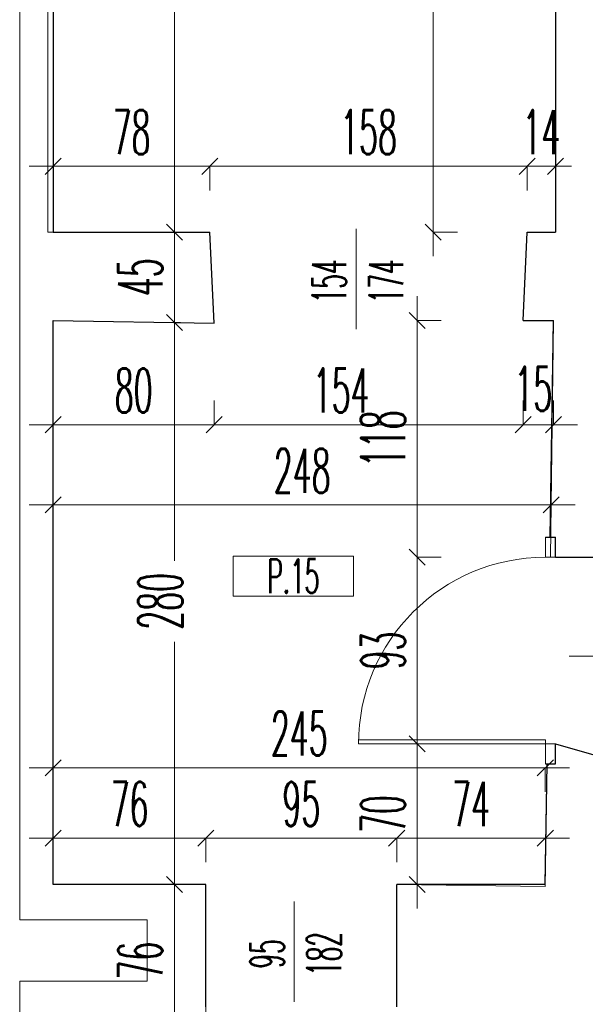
# Model space of a CAD drawing. Header units: millimetres. Extents: x -5207 to 173417, y -28809 to -6400.
# Tile 53 of 256: x 764 to 1045, y -11759 to -11268. Entities that reach past the tile are written whole.
import ezdxf

# ---------------------------------------------------------------- set-up
doc = ezdxf.new("R2010")
doc.units = ezdxf.units.MM
for name, color, linetype, lineweight in [('mr_cienka', 4, 'Continuous', 13), ('mr_obliczanie_powierzchni', 4, 'Continuous', 15), ('mr_otwory', 6, 'Continuous', 9), ('mr_stolarka', 2, 'Continuous', 13), ('mr_wymiar', 3, 'Continuous', 9), ('mr_ściany', 7, 'Continuous', 30)]:
    doc.layers.add(name, color=color, linetype=linetype, lineweight=lineweight)
doc.styles.add('WYM', font='simplex.shx', dxfattribs={"width": 0.5})
doc.dimstyles.new('1do100', dxfattribs={"dimscale": 2, "dimtxt": 12, "dimasz": 5, "dimexe": 0, "dimexo": 0, "dimgap": 3, "dimtad": 1, "dimdec": 0, "dimrnd": 0.5, "dimdsep": 46, "dimtxsty": 'WYM', "dimblk": 'OBLIQUE', "dimcen": 1.2, "dimdle": 6, "dimclrd": 256, "dimclre": 250, "dimclrt": 4, "dimadec": 1, "dimazin": 0, "dimtfac": 1, "dimtdec": 0, "dimtix": 1, "dimtmove": 2, "dimatfit": 3, "dimldrblk": 'NONE', "dimfxl": 1, "dimfxlon": 1, "dimtolj": 1, "dimtzin": 0, "dimlwd": -1, "dimlwe": 0, "dimarcsym": 0})

# ---------------------------------------------------------------- blocks, each defined once
blk = doc.blocks.new('_Oblique')
at = {"color": 0, "linetype": 'ByBlock', "lineweight": -2}
blk.add_line((-0.5, -0.5), (0.5, 0.5), dxfattribs=at)
blk = doc.blocks.new('*D5490')
at = {"layer": 'Defpoints', "color": 0, "ltscale": 2, "transparency": 16777216}
for p in [(843.54, -11419.38), (840.56, -11699.27), (840.56, -11699.27)]:
    blk.add_point(p, dxfattribs=at)
at = {"layer": 'mr_wymiar', "ltscale": 2, "transparency": 16777216}
for p, q in [((840.56, -11407.38), (840.56, -11538.13)), ((840.56, -11711.27), (840.56, -11578.41))]:
    blk.add_line(p, q, dxfattribs=at)
at = {"layer": 'mr_wymiar', "color": 250, "lineweight": 0, "ltscale": 2, "transparency": 16777216}
for p, q in [((843.54, -11419.38), (840.56, -11419.38)), ((840.56, -11699.27), (840.56, -11699.27))]:
    blk.add_line(p, q, dxfattribs=at)
at = {"layer": 'mr_wymiar', "ltscale": 2, "transparency": 16777216, "xscale": 8, "yscale": 8, "zscale": 8}
for p, rotation in [((840.56, -11419.38), 90), ((840.56, -11699.27), 270)]:
    blk.add_blockref('_Oblique', p, dxfattribs=dict(at, rotation=rotation))
at = {"layer": 'mr_wymiar', "color": 4, "ltscale": 2, "transparency": 16777216, "insert": (833.56, -11558.27), "char_height": 22, "attachment_point": 5, "rotation": 90, "style": 'WYM'}
blk.add_mtext('\\A1;280', dxfattribs=at)
blk = doc.blocks.new('_None')
blk = doc.blocks.new('*D5491')
at = {"layer": 'Defpoints', "color": 0, "ltscale": 2, "transparency": 16777216}
for p in [(1025.19, -11676.2), (951.19, -11699.27), (1025.19, -11699.27)]:
    blk.add_point(p, dxfattribs=at)
at = {"layer": 'mr_wymiar', "ltscale": 2, "transparency": 16777216}
blk.add_line((939.19, -11676.2), (1037.19, -11676.2), dxfattribs=at)
at = {"layer": 'mr_wymiar', "color": 250, "lineweight": 0, "ltscale": 2, "transparency": 16777216}
for p, q in [((951.19, -11688.2), (951.19, -11676.2)), ((1025.19, -11688.2), (1025.19, -11676.2))]:
    blk.add_line(p, q, dxfattribs=at)
at = {"layer": 'mr_wymiar', "ltscale": 2, "transparency": 16777216, "xscale": 8, "yscale": 8, "zscale": 8, "rotation": 180}
blk.add_blockref('_Oblique', (951.19, -11676.2), dxfattribs=at)
at = {"layer": 'mr_wymiar', "ltscale": 2, "transparency": 16777216, "xscale": 8, "yscale": 8, "zscale": 8}
blk.add_blockref('_Oblique', (1025.19, -11676.2), dxfattribs=at)
at = {"layer": 'mr_wymiar', "color": 4, "ltscale": 2, "transparency": 16777216, "insert": (988.19, -11659.2), "char_height": 22, "attachment_point": 5, "style": 'WYM'}
blk.add_mtext('\\A1;74', dxfattribs=at)
blk = doc.blocks.new('*D5492')
at = {"layer": 'Defpoints', "color": 0, "ltscale": 2, "transparency": 16777216}
for p in [(1029.19, -11418.27), (961.39, -11536.27), (1025.19, -11536.27)]:
    blk.add_point(p, dxfattribs=at)
at = {"layer": 'mr_wymiar', "ltscale": 2, "transparency": 16777216}
blk.add_line((961.39, -11406.27), (961.39, -11548.27), dxfattribs=at)
at = {"layer": 'mr_wymiar', "color": 250, "lineweight": 0, "ltscale": 2, "transparency": 16777216}
for p, q in [((973.39, -11418.27), (961.39, -11418.27)), ((973.39, -11536.27), (961.39, -11536.27))]:
    blk.add_line(p, q, dxfattribs=at)
at = {"layer": 'mr_wymiar', "ltscale": 2, "transparency": 16777216, "xscale": 8, "yscale": 8, "zscale": 8}
for p, rotation in [((961.39, -11418.27), 90), ((961.39, -11536.27), 270)]:
    blk.add_blockref('_Oblique', p, dxfattribs=dict(at, rotation=rotation))
at = {"layer": 'mr_wymiar', "color": 4, "ltscale": 2, "transparency": 16777216, "insert": (944.39, -11477.27), "char_height": 22, "attachment_point": 5, "rotation": 90, "style": 'WYM'}
blk.add_mtext('\\A1;118', dxfattribs=at)
blk = doc.blocks.new('*D5493')
at = {"layer": 'Defpoints', "color": 0, "ltscale": 2, "transparency": 16777216}
for p in [(1025.19, -11536.27), (961.39, -11629.27), (1025.19, -11629.27)]:
    blk.add_point(p, dxfattribs=at)
at = {"layer": 'mr_wymiar', "ltscale": 2, "transparency": 16777216}
blk.add_line((961.39, -11524.27), (961.39, -11641.27), dxfattribs=at)
at = {"layer": 'mr_wymiar', "color": 250, "lineweight": 0, "ltscale": 2, "transparency": 16777216}
for p, q in [((973.39, -11536.27), (961.39, -11536.27)), ((973.39, -11629.27), (961.39, -11629.27))]:
    blk.add_line(p, q, dxfattribs=at)
at = {"layer": 'mr_wymiar', "ltscale": 2, "transparency": 16777216, "xscale": 8, "yscale": 8, "zscale": 8}
for p, rotation in [((961.39, -11536.27), 90), ((961.39, -11629.27), 270)]:
    blk.add_blockref('_Oblique', p, dxfattribs=dict(at, rotation=rotation))
at = {"layer": 'mr_wymiar', "color": 4, "ltscale": 2, "transparency": 16777216, "insert": (944.39, -11582.77), "char_height": 22, "attachment_point": 5, "rotation": 90, "style": 'WYM'}
blk.add_mtext('\\A1;93', dxfattribs=at)
blk = doc.blocks.new('*D5494')
at = {"layer": 'Defpoints', "color": 0, "ltscale": 2, "transparency": 16777216}
for p in [(1025.19, -11629.27), (961.39, -11699.27), (1025.17, -11699.27)]:
    blk.add_point(p, dxfattribs=at)
at = {"layer": 'mr_wymiar', "ltscale": 2, "transparency": 16777216}
blk.add_line((961.39, -11617.27), (961.39, -11711.27), dxfattribs=at)
at = {"layer": 'mr_wymiar', "color": 250, "lineweight": 0, "ltscale": 2, "transparency": 16777216}
for p, q in [((973.39, -11629.27), (961.39, -11629.27)), ((973.39, -11699.27), (961.39, -11699.27))]:
    blk.add_line(p, q, dxfattribs=at)
at = {"layer": 'mr_wymiar', "ltscale": 2, "transparency": 16777216, "xscale": 8, "yscale": 8, "zscale": 8}
for p, rotation in [((961.39, -11629.27), 90), ((961.39, -11699.27), 270)]:
    blk.add_blockref('_Oblique', p, dxfattribs=dict(at, rotation=rotation))
at = {"layer": 'mr_wymiar', "color": 4, "ltscale": 2, "transparency": 16777216, "insert": (944.39, -11664.27), "char_height": 22, "attachment_point": 5, "rotation": 90, "style": 'WYM'}
blk.add_mtext('\\A1;70', dxfattribs=at)
blk = doc.blocks.new('*D5496')
at = {"layer": 'Defpoints', "color": 0, "ltscale": 2, "transparency": 16777216}
for p in [(858.19, -11341.51), (780.19, -11373.27), (858.19, -11374.27)]:
    blk.add_point(p, dxfattribs=at)
at = {"layer": 'mr_wymiar', "ltscale": 2, "transparency": 16777216}
blk.add_line((768.19, -11341.51), (870.19, -11341.51), dxfattribs=at)
at = {"layer": 'mr_wymiar', "color": 250, "lineweight": 0, "ltscale": 2, "transparency": 16777216}
for p, q in [((780.19, -11353.51), (780.19, -11341.51)), ((858.19, -11353.51), (858.19, -11341.51))]:
    blk.add_line(p, q, dxfattribs=at)
at = {"layer": 'mr_wymiar', "ltscale": 2, "transparency": 16777216, "xscale": 8, "yscale": 8, "zscale": 8, "rotation": 180}
blk.add_blockref('_Oblique', (780.19, -11341.51), dxfattribs=at)
at = {"layer": 'mr_wymiar', "ltscale": 2, "transparency": 16777216, "xscale": 8, "yscale": 8, "zscale": 8}
blk.add_blockref('_Oblique', (858.19, -11341.51), dxfattribs=at)
at = {"layer": 'mr_wymiar', "color": 4, "ltscale": 2, "transparency": 16777216, "insert": (819.19, -11324.51), "char_height": 22, "attachment_point": 5, "style": 'WYM'}
blk.add_mtext('\\A1;78', dxfattribs=at)
blk = doc.blocks.new('*D5497')
at = {"layer": 'Defpoints', "color": 0, "ltscale": 2, "transparency": 16777216}
for p in [(780.19, -11418.27), (1028.05, -11418.27), (1028.05, -11510.19)]:
    blk.add_point(p, dxfattribs=at)
at = {"layer": 'mr_wymiar', "color": 250, "lineweight": 0, "ltscale": 2, "transparency": 16777216}
for p, q in [((780.19, -11498.19), (780.19, -11510.19)), ((1028.05, -11498.19), (1028.05, -11510.19))]:
    blk.add_line(p, q, dxfattribs=at)
at = {"layer": 'mr_wymiar', "ltscale": 2, "transparency": 16777216}
blk.add_line((768.19, -11510.19), (1040.05, -11510.19), dxfattribs=at)
at = {"layer": 'mr_wymiar', "ltscale": 2, "transparency": 16777216, "xscale": 8, "yscale": 8, "zscale": 8, "rotation": 180}
blk.add_blockref('_Oblique', (780.19, -11510.19), dxfattribs=at)
at = {"layer": 'mr_wymiar', "ltscale": 2, "transparency": 16777216, "xscale": 8, "yscale": 8, "zscale": 8}
blk.add_blockref('_Oblique', (1028.05, -11510.19), dxfattribs=at)
at = {"layer": 'mr_wymiar', "color": 4, "ltscale": 2, "transparency": 16777216, "insert": (904.12, -11493.19), "char_height": 22, "attachment_point": 5, "style": 'WYM'}
blk.add_mtext('\\A1;248', dxfattribs=at)
blk = doc.blocks.new('*D5498')
at = {"layer": 'Defpoints', "color": 0, "ltscale": 2, "transparency": 16777216}
for p in [(1014.19, -11418.27), (1029.19, -11418.27), (1014.19, -11470.23)]:
    blk.add_point(p, dxfattribs=at)
at = {"layer": 'mr_wymiar', "color": 250, "lineweight": 0, "ltscale": 2, "transparency": 16777216}
for p, q in [((1014.19, -11458.23), (1014.19, -11470.23)), ((1029.19, -11458.23), (1029.19, -11470.23))]:
    blk.add_line(p, q, dxfattribs=at)
at = {"layer": 'mr_wymiar', "ltscale": 2, "transparency": 16777216}
blk.add_line((1041.19, -11470.23), (1002.19, -11470.23), dxfattribs=at)
at = {"layer": 'mr_wymiar', "ltscale": 2, "transparency": 16777216, "xscale": 8, "yscale": 8, "zscale": 8, "rotation": 180}
blk.add_blockref('_Oblique', (1014.19, -11470.23), dxfattribs=at)
at = {"layer": 'mr_wymiar', "ltscale": 2, "transparency": 16777216, "xscale": 8, "yscale": 8, "zscale": 8}
blk.add_blockref('_Oblique', (1029.19, -11470.23), dxfattribs=at)
at = {"layer": 'mr_wymiar', "color": 4, "ltscale": 2, "transparency": 16777216, "insert": (1019.16, -11452.39), "char_height": 22, "attachment_point": 5, "style": 'WYM'}
blk.add_mtext('\\A1;15', dxfattribs=at)
blk = doc.blocks.new('*D5499')
at = {"layer": 'Defpoints', "color": 0, "ltscale": 2, "transparency": 16777216}
for p in [(780.19, -11418.27), (860.33, -11419.67), (860.33, -11470.23)]:
    blk.add_point(p, dxfattribs=at)
at = {"layer": 'mr_wymiar', "color": 250, "lineweight": 0, "ltscale": 2, "transparency": 16777216}
for p, q in [((780.19, -11458.23), (780.19, -11470.23)), ((860.33, -11458.23), (860.33, -11470.23))]:
    blk.add_line(p, q, dxfattribs=at)
at = {"layer": 'mr_wymiar', "ltscale": 2, "transparency": 16777216}
blk.add_line((768.19, -11470.23), (872.33, -11470.23), dxfattribs=at)
at = {"layer": 'mr_wymiar', "ltscale": 2, "transparency": 16777216, "xscale": 8, "yscale": 8, "zscale": 8, "rotation": 180}
blk.add_blockref('_Oblique', (780.19, -11470.23), dxfattribs=at)
at = {"layer": 'mr_wymiar', "ltscale": 2, "transparency": 16777216, "xscale": 8, "yscale": 8, "zscale": 8}
blk.add_blockref('_Oblique', (860.33, -11470.23), dxfattribs=at)
at = {"layer": 'mr_wymiar', "color": 4, "ltscale": 2, "transparency": 16777216, "insert": (820.26, -11453.23), "char_height": 22, "attachment_point": 5, "style": 'WYM'}
blk.add_mtext('\\A1;80', dxfattribs=at)
blk = doc.blocks.new('*D5500')
at = {"layer": 'Defpoints', "color": 0, "ltscale": 2, "transparency": 16777216}
for p in [(1030.19, -11341.51), (1016.19, -11373.27), (1030.19, -11373.27)]:
    blk.add_point(p, dxfattribs=at)
at = {"layer": 'mr_wymiar', "ltscale": 2, "transparency": 16777216}
for p, q in [((1016.19, -11341.51), (1008.19, -11341.51)), ((1016.19, -11341.51), (1030.19, -11341.51)), ((1030.19, -11341.51), (1038.19, -11341.51))]:
    blk.add_line(p, q, dxfattribs=at)
at = {"layer": 'mr_wymiar', "color": 250, "lineweight": 0, "ltscale": 2, "transparency": 16777216}
for p, q in [((1016.19, -11353.51), (1016.19, -11341.51)), ((1030.19, -11353.51), (1030.19, -11341.51))]:
    blk.add_line(p, q, dxfattribs=at)
at = {"layer": 'mr_wymiar', "ltscale": 2, "transparency": 16777216, "xscale": 8, "yscale": 8, "zscale": 8}
blk.add_blockref('_Oblique', (1016.19, -11341.51), dxfattribs=at)
at = {"layer": 'mr_wymiar', "ltscale": 2, "transparency": 16777216, "xscale": 8, "yscale": 8, "zscale": 8, "rotation": 180}
blk.add_blockref('_Oblique', (1030.19, -11341.51), dxfattribs=at)
at = {"layer": 'mr_wymiar', "color": 4, "ltscale": 2, "transparency": 16777216, "insert": (1023.19, -11324.51), "char_height": 22, "attachment_point": 5, "style": 'WYM'}
blk.add_mtext('\\A1;14', dxfattribs=at)
blk = doc.blocks.new('*D5503')
at = {"layer": 'Defpoints', "color": 0, "ltscale": 2, "transparency": 16777216}
for p in [(815.19, -11699.27), (814.19, -11775.27), (840.56, -11775.27)]:
    blk.add_point(p, dxfattribs=at)
at = {"layer": 'mr_wymiar', "ltscale": 2, "transparency": 16777216}
blk.add_line((840.56, -11687.27), (840.56, -11787.27), dxfattribs=at)
at = {"layer": 'mr_wymiar', "color": 250, "lineweight": 0, "ltscale": 2, "transparency": 16777216}
for p, q in [((828.56, -11699.27), (840.56, -11699.27)), ((828.56, -11775.27), (840.56, -11775.27))]:
    blk.add_line(p, q, dxfattribs=at)
at = {"layer": 'mr_wymiar', "ltscale": 2, "transparency": 16777216, "xscale": 8, "yscale": 8, "zscale": 8}
for p, rotation in [((840.56, -11699.27), 90), ((840.56, -11775.27), 270)]:
    blk.add_blockref('_Oblique', p, dxfattribs=dict(at, rotation=rotation))
at = {"layer": 'mr_wymiar', "color": 4, "ltscale": 2, "transparency": 16777216, "insert": (823.56, -11737.27), "char_height": 22, "attachment_point": 5, "rotation": 90, "style": 'WYM'}
blk.add_mtext('\\A1;76', dxfattribs=at)
blk = doc.blocks.new('*D5516')
at = {"layer": 'Defpoints', "color": 0, "ltscale": 2, "transparency": 16777216}
for p in [(840.56, -11374.27), (843.56, -11374.27), (840.56, -11419.38)]:
    blk.add_point(p, dxfattribs=at)
at = {"layer": 'mr_wymiar', "ltscale": 2, "transparency": 16777216}
blk.add_line((840.56, -11431.38), (840.56, -11362.27), dxfattribs=at)
at = {"layer": 'mr_wymiar', "color": 250, "lineweight": 0, "ltscale": 2, "transparency": 16777216}
for p, q in [((843.56, -11374.27), (840.56, -11374.27)), ((840.56, -11419.38), (840.56, -11419.38))]:
    blk.add_line(p, q, dxfattribs=at)
at = {"layer": 'mr_wymiar', "ltscale": 2, "transparency": 16777216, "xscale": 8, "yscale": 8, "zscale": 8}
for p, rotation in [((840.56, -11374.27), 90), ((840.56, -11419.38), 270)]:
    blk.add_blockref('_Oblique', p, dxfattribs=dict(at, rotation=rotation))
at = {"layer": 'mr_wymiar', "color": 4, "ltscale": 2, "transparency": 16777216, "insert": (823.56, -11396.83), "char_height": 22, "attachment_point": 5, "rotation": 90, "style": 'WYM'}
blk.add_mtext('\\A1;45', dxfattribs=at)
blk = doc.blocks.new('*D5517')
at = {"layer": 'Defpoints', "color": 0, "ltscale": 2, "transparency": 16777216}
for p in [(828.17, -10579.27), (840.56, -10579.27), (840.56, -11374.27)]:
    blk.add_point(p, dxfattribs=at)
at = {"layer": 'mr_wymiar', "ltscale": 2, "transparency": 16777216}
blk.add_line((840.56, -11386.27), (840.56, -10567.27), dxfattribs=at)
at = {"layer": 'mr_wymiar', "color": 250, "lineweight": 0, "ltscale": 2, "transparency": 16777216}
for p, q in [((828.56, -10579.27), (840.56, -10579.27)), ((840.56, -11374.27), (840.56, -11374.27))]:
    blk.add_line(p, q, dxfattribs=at)
at = {"layer": 'mr_wymiar', "ltscale": 2, "transparency": 16777216, "xscale": 8, "yscale": 8, "zscale": 8}
for p, rotation in [((840.56, -10579.27), 90), ((840.56, -11374.27), 270)]:
    blk.add_blockref('_Oblique', p, dxfattribs=dict(at, rotation=rotation))
at = {"layer": 'mr_wymiar', "color": 4, "ltscale": 2, "transparency": 16777216, "insert": (823.56, -10976.77), "char_height": 22, "attachment_point": 5, "rotation": 90, "style": 'WYM'}
blk.add_mtext('\\A1;795', dxfattribs=at)
blk = doc.blocks.new('*D5518')
at = {"layer": 'Defpoints', "color": 0, "ltscale": 2, "transparency": 16777216}
for p in [(969.39, -10934.64), (1030.19, -10934.64), (998.92, -11374.27)]:
    blk.add_point(p, dxfattribs=at)
at = {"layer": 'mr_wymiar', "ltscale": 2, "transparency": 16777216}
blk.add_line((969.39, -11386.27), (969.39, -10922.64), dxfattribs=at)
at = {"layer": 'mr_wymiar', "color": 250, "lineweight": 0, "ltscale": 2, "transparency": 16777216}
for p, q in [((981.39, -10934.64), (969.39, -10934.64)), ((981.39, -11374.27), (969.39, -11374.27))]:
    blk.add_line(p, q, dxfattribs=at)
at = {"layer": 'mr_wymiar', "ltscale": 2, "transparency": 16777216, "xscale": 8, "yscale": 8, "zscale": 8}
for p, rotation in [((969.39, -10934.64), 90), ((969.39, -11374.27), 270)]:
    blk.add_blockref('_Oblique', p, dxfattribs=dict(at, rotation=rotation))
at = {"layer": 'mr_wymiar', "color": 4, "ltscale": 2, "transparency": 16777216, "insert": (952.39, -11154.46), "char_height": 22, "attachment_point": 5, "rotation": 90, "style": 'WYM'}
blk.add_mtext('\\A1;440', dxfattribs=at)
blk = doc.blocks.new('*D5521')
at = {"layer": 'Defpoints', "color": 0, "ltscale": 2, "transparency": 16777216}
for p in [(856.19, -11676.2), (780.19, -11699.27), (856.19, -11699.27)]:
    blk.add_point(p, dxfattribs=at)
at = {"layer": 'mr_wymiar', "ltscale": 2, "transparency": 16777216}
blk.add_line((768.19, -11676.2), (868.19, -11676.2), dxfattribs=at)
at = {"layer": 'mr_wymiar', "color": 250, "lineweight": 0, "ltscale": 2, "transparency": 16777216}
for p, q in [((780.19, -11688.2), (780.19, -11676.2)), ((856.19, -11688.2), (856.19, -11676.2))]:
    blk.add_line(p, q, dxfattribs=at)
at = {"layer": 'mr_wymiar', "ltscale": 2, "transparency": 16777216, "xscale": 8, "yscale": 8, "zscale": 8, "rotation": 180}
blk.add_blockref('_Oblique', (780.19, -11676.2), dxfattribs=at)
at = {"layer": 'mr_wymiar', "ltscale": 2, "transparency": 16777216, "xscale": 8, "yscale": 8, "zscale": 8}
blk.add_blockref('_Oblique', (856.19, -11676.2), dxfattribs=at)
at = {"layer": 'mr_wymiar', "color": 4, "ltscale": 2, "transparency": 16777216, "insert": (818.19, -11659.2), "char_height": 22, "attachment_point": 5, "style": 'WYM'}
blk.add_mtext('\\A1;76', dxfattribs=at)
blk = doc.blocks.new('*D5522')
at = {"layer": 'Defpoints', "color": 0, "ltscale": 2, "transparency": 16777216}
for p in [(951.19, -11676.2), (856.19, -11699.27), (951.19, -11699.27)]:
    blk.add_point(p, dxfattribs=at)
at = {"layer": 'mr_wymiar', "ltscale": 2, "transparency": 16777216}
blk.add_line((844.19, -11676.2), (963.19, -11676.2), dxfattribs=at)
at = {"layer": 'mr_wymiar', "color": 250, "lineweight": 0, "ltscale": 2, "transparency": 16777216}
for p, q in [((856.19, -11688.2), (856.19, -11676.2)), ((951.19, -11688.2), (951.19, -11676.2))]:
    blk.add_line(p, q, dxfattribs=at)
at = {"layer": 'mr_wymiar', "ltscale": 2, "transparency": 16777216, "xscale": 8, "yscale": 8, "zscale": 8, "rotation": 180}
blk.add_blockref('_Oblique', (856.19, -11676.2), dxfattribs=at)
at = {"layer": 'mr_wymiar', "ltscale": 2, "transparency": 16777216, "xscale": 8, "yscale": 8, "zscale": 8}
blk.add_blockref('_Oblique', (951.19, -11676.2), dxfattribs=at)
at = {"layer": 'mr_wymiar', "color": 4, "ltscale": 2, "transparency": 16777216, "insert": (903.69, -11659.2), "char_height": 22, "attachment_point": 5, "style": 'WYM'}
blk.add_mtext('\\A1;95', dxfattribs=at)
blk = doc.blocks.new('*D5523')
at = {"layer": 'Defpoints', "color": 0, "ltscale": 2, "transparency": 16777216}
for p in [(780.19, -11641.14), (780.19, -11699.27), (1025.17, -11699.27)]:
    blk.add_point(p, dxfattribs=at)
at = {"layer": 'mr_wymiar', "ltscale": 2, "transparency": 16777216}
blk.add_line((1037.17, -11641.14), (768.19, -11641.14), dxfattribs=at)
at = {"layer": 'mr_wymiar', "color": 250, "lineweight": 0, "ltscale": 2, "transparency": 16777216}
for p, q in [((780.19, -11653.14), (780.19, -11641.14)), ((1025.17, -11653.14), (1025.17, -11641.14))]:
    blk.add_line(p, q, dxfattribs=at)
at = {"layer": 'mr_wymiar', "ltscale": 2, "transparency": 16777216, "xscale": 8, "yscale": 8, "zscale": 8, "rotation": 180}
blk.add_blockref('_Oblique', (780.19, -11641.14), dxfattribs=at)
at = {"layer": 'mr_wymiar', "ltscale": 2, "transparency": 16777216, "xscale": 8, "yscale": 8, "zscale": 8}
blk.add_blockref('_Oblique', (1025.17, -11641.14), dxfattribs=at)
at = {"layer": 'mr_wymiar', "color": 4, "ltscale": 2, "transparency": 16777216, "insert": (902.68, -11624.14), "char_height": 22, "attachment_point": 5, "style": 'WYM'}
blk.add_mtext('\\A1;245', dxfattribs=at)
blk = doc.blocks.new('*D5731')
at = {"layer": 'Defpoints', "color": 0, "transparency": 16777216}
for p in [(860.33, -11419.67), (1014.19, -11418.27), (1014.19, -11470.23)]:
    blk.add_point(p, dxfattribs=at)
at = {"layer": 'mr_wymiar', "color": 250, "lineweight": 0, "transparency": 16777216}
for p, q in [((860.33, -11458.23), (860.33, -11470.23)), ((1014.19, -11458.23), (1014.19, -11470.23))]:
    blk.add_line(p, q, dxfattribs=at)
at = {"layer": 'mr_wymiar', "transparency": 16777216}
blk.add_line((848.33, -11470.23), (1026.19, -11470.23), dxfattribs=at)
at = {"layer": 'mr_wymiar', "transparency": 16777216, "xscale": 8, "yscale": 8, "zscale": 8, "rotation": 180}
blk.add_blockref('_Oblique', (860.33, -11470.23), dxfattribs=at)
at = {"layer": 'mr_wymiar', "transparency": 16777216, "xscale": 8, "yscale": 8, "zscale": 8}
blk.add_blockref('_Oblique', (1014.19, -11470.23), dxfattribs=at)
at = {"layer": 'mr_wymiar', "color": 4, "transparency": 16777216, "insert": (923.53, -11453.23), "char_height": 22, "attachment_point": 5, "style": 'WYM'}
blk.add_mtext('\\A1;154', dxfattribs=at)
blk = doc.blocks.new('*D5732')
at = {"layer": 'Defpoints', "color": 0, "transparency": 16777216}
for p in [(1016.19, -11341.51), (858.19, -11374.27), (1016.19, -11374.27)]:
    blk.add_point(p, dxfattribs=at)
at = {"layer": 'mr_wymiar', "transparency": 16777216}
blk.add_line((846.19, -11341.51), (1028.19, -11341.51), dxfattribs=at)
at = {"layer": 'mr_wymiar', "color": 250, "lineweight": 0, "transparency": 16777216}
for p, q in [((858.19, -11353.51), (858.19, -11341.51)), ((1016.19, -11353.51), (1016.19, -11341.51))]:
    blk.add_line(p, q, dxfattribs=at)
at = {"layer": 'mr_wymiar', "transparency": 16777216, "xscale": 8, "yscale": 8, "zscale": 8, "rotation": 180}
blk.add_blockref('_Oblique', (858.19, -11341.51), dxfattribs=at)
at = {"layer": 'mr_wymiar', "transparency": 16777216, "xscale": 8, "yscale": 8, "zscale": 8}
blk.add_blockref('_Oblique', (1016.19, -11341.51), dxfattribs=at)
at = {"layer": 'mr_wymiar', "color": 4, "transparency": 16777216, "insert": (937.19, -11324.51), "char_height": 22, "attachment_point": 5, "style": 'WYM'}
blk.add_mtext('\\A1;158', dxfattribs=at)

msp = doc.modelspace()

# ---------------------------------------------------------------- linework, layer by layer
at = {"layer": 'mr_cienka', "ltscale": 2}
for p, q in [((869.7375, -11535.7294), (869.7375, -11555.7294)), ((929.7375, -11535.7294), (869.7375, -11535.7294)), ((869.7375, -11555.7294), (929.7375, -11555.7294))]:
    msp.add_line(p, q, dxfattribs=at)
at = {"layer": 'mr_cienka'}
msp.add_lwpolyline([(929.7375, -11555.7294), (929.7375, -11535.7294)], dxfattribs=at)
at = {"layer": 'mr_obliczanie_powierzchni'}
for points in [[(763.527, -11782.8158), (763.527, -11747.5357), (826.9147, -11747.5357), (826.9147, -11716.89), (763.527, -11716.89), (763.527, -11417.9792), (763.527, -10465.7809), (777.4848, -10468.2708), (777.4848, -10468.2708), (777.4848, -11374.2708), (858.1878, -11374.2708), (860.3298, -11419.6736), (780.1878, -11418.2708), (780.1878, -11699.2708), (856.1878, -11699.2708), (856.1878, -11765.2708)], [(1030.1878, -10934.6428), (1030.1878, -11374.2708), (1016.1878, -11374.2708), (1014.1878, -11418.2708), (1029.1878, -11418.2708), (1027.6878, -11536.2708), (1094.1878, -11536.2708), (1094.1878, -11516.2708), (1366.1878, -11516.2708), (1362.1878, -11476.2708), (1097.1878, -11476.2708), (1097.1878, -11285.2708), (1704.1878, -11285.2708)], [(951.1878, -11760.2708), (951.1878, -11699.2708), (1025.1556, -11700.3245), (1026.0253, -11639.2708), (1030.1878, -11639.2708), (1030.1878, -11629.2708), (1092.9345, -11647.1831), (1094.4086, -11707.2681), (1582.1878, -11707.2708), (1582.1878, -11682.2708), (1598.1878, -11682.2708), (1598.1878, -11707.2708), (1706.1878, -11707.2708), (1706.1878, -11655.2708), (1736.1878, -11655.2708)]]:
    msp.add_lwpolyline(points, dxfattribs=at)
at = {"layer": 'mr_otwory', "ltscale": 2}
for p, q in [((930.9839, -11372.7025), (930.9839, -11422.7025)), ((1087.0815, -11585.525), (1037.0815, -11585.525)), ((900.0854, -11707.7788), (900.0854, -11757.7788))]:
    msp.add_line(p, q, dxfattribs=at)
at = {"layer": 'mr_stolarka', "ltscale": 2}
for p, q in [((1025.1878, -11536.2708), (1025.1878, -11536.2708)), ((932.1878, -11627.2708), (1025.1878, -11627.2708)), ((932.1878, -11629.2708), (932.1878, -11629.2708)), ((932.1878, -11629.2708), (1025.1878, -11629.2708)), ((1025.1878, -11629.2708), (1025.1878, -11627.2708))]:
    msp.add_line(p, q, dxfattribs=at)
for points in [[(1025.1878, -11536.2708), (1025.1878, -11526.2708), (1030.1878, -11526.2708), (1030.1878, -11536.2708)], [(1025.1878, -11629.2708), (1025.1878, -11639.2708), (1030.1878, -11639.2708), (1030.1878, -11629.2708)]]:
    msp.add_lwpolyline(points, close=True, dxfattribs=at)
msp.add_arc((1025.1878, -11629.2708), 93, 90, 180, dxfattribs=at)
at = {"layer": 'mr_ściany', "ltscale": 2}
for p, q in [((780.1878, -10579.2708), (780.1878, -11374.2708)), ((1030.1878, -10934.6428), (1030.1878, -11374.2708)), ((780.1878, -11374.2708), (858.1878, -11374.2708)), ((860.3298, -11419.6736), (858.1878, -11374.2708)), ((1014.1878, -11418.2708), (1016.1878, -11374.2708)), ((1016.1878, -11374.2708), (1030.1878, -11374.2708)), ((780.1878, -11418.2708), (860.3298, -11419.6736)), ((780.1878, -11699.2708), (780.1878, -11418.2708)), ((1014.1878, -11418.2708), (1029.1878, -11418.2708)), ((1027.6351, -11526.2708), (1029.1878, -11418.2708)), ((1025.1878, -11526.2708), (1030.1878, -11526.2708)), ((1027.6351, -11526.2708), (1030.1878, -11526.2708)), ((1030.1878, -11536.2708), (1030.1878, -11526.2708)), ((1030.1878, -11536.2708), (1094.1878, -11536.2708)), ((1030.1878, -11639.2708), (1030.1878, -11629.2708)), ((1030.1878, -11629.2708), (1092.9345, -11647.1831)), ((1025.1706, -11699.2708), (1026.0253, -11639.2708)), ((1025.1878, -11639.2708), (1030.1878, -11639.2708)), ((1026.0253, -11639.2708), (1030.1878, -11639.2708)), ((856.1878, -11699.2708), (780.1878, -11699.2708)), ((856.1878, -11760.2708), (856.1878, -11699.2708)), ((951.1878, -11760.2708), (951.1878, -11699.2708)), ((1025.1878, -11699.2708), (951.1878, -11699.2708))]:
    msp.add_line(p, q, dxfattribs=at)

# ---------------------------------------------------------------- texts
at = {"layer": 'mr_otwory', "ltscale": 2, "char_height": 17, "attachment_point": 5, "rotation": 90, "style": 'WYM'}
for s, insert in [('154\\P174', (931.7654, -11398.8634)), ('95\\P182', (900.8669, -11733.9397))]:
    msp.add_mtext_dynamic_manual_height_columns(s, width=54.56776, gutter_width=75, heights=[0], dxfattribs=dict(at, insert=insert))
at = {"layer": 'mr_otwory', "ltscale": 2, "insert": (899.7375, -11545.7294), "char_height": 17, "attachment_point": 5, "style": 'WYM'}
msp.add_mtext_dynamic_manual_height_columns('P.15', width=40, gutter_width=75, heights=[0], dxfattribs=at)

# ---------------------------------------------------------------- dimensions: what is measured, and where the dimension line sits
at = {"layer": 'mr_wymiar', "ltscale": 2}
for base, p1, p2, picture, middle in [((840.5624, -10579.2708), (840.5624, -11374.2708), (828.1672, -10579.2708), '*D5517', (823.5624, -10976.7708)), ((969.3933, -10934.6428), (998.9151, -11374.2708), (1030.1878, -10934.6428), '*D5518', (952.3933, -11154.4568)), ((840.5624, -11374.2708), (840.5624, -11419.3798), (843.5624, -11374.2708), '*D5516', (823.5624, -11396.8253)), ((961.3933, -11536.2708), (1029.1878, -11418.2708), (1025.1878, -11536.2708), '*D5492', (944.3933, -11477.2708)), ((961.3933, -11699.2708), (1025.1878, -11629.2708), (1025.1706, -11699.2708), '*D5494', (944.3933, -11664.2708)), ((840.5624, -11775.2708), (815.1878, -11699.2708), (814.1878, -11775.2708), '*D5503', (823.5624, -11737.2708))]:
    dim = msp.add_linear_dim(base=base, p1=p1, p2=p2, angle=270, dimstyle='1do100', override={"dimtxt": 11, "dimasz": 4, "dimfxl": 6}, dxfattribs=at)
    dim.commit()
    dim.dimension.update_dxf_attribs({"geometry": picture, "text_midpoint": middle})
for base, p1, p2, picture, middle in [((858.1878, -11341.5091), (780.1878, -11373.2708), (858.1878, -11374.2708), '*D5496', (819.1878, -11324.5091)), ((1030.1878, -11341.5091), (1016.1878, -11373.2708), (1030.1878, -11373.2708), '*D5500', (1023.1878, -11324.5091)), ((1028.0482, -11510.1919), (780.1878, -11418.2708), (1028.0482, -11418.2708), '*D5497', (904.118, -11493.1919)), ((860.3298, -11470.232), (780.1878, -11418.2708), (860.3298, -11419.6736), '*D5499', (820.2588, -11453.232)), ((780.1878, -11641.1445), (1025.1706, -11699.2708), (780.1878, -11699.2708), '*D5523', (902.6792, -11624.1445)), ((856.1878, -11676.2018), (780.1878, -11699.2708), (856.1878, -11699.2708), '*D5521', (818.1878, -11659.2018)), ((951.1878, -11676.2018), (856.1878, -11699.2708), (951.1878, -11699.2708), '*D5522', (903.6878, -11659.2018)), ((1025.1878, -11676.2018), (951.1878, -11699.2708), (1025.1878, -11699.2708), '*D5491', (988.1878, -11659.2018))]:
    dim = msp.add_linear_dim(base=base, p1=p1, p2=p2, dimstyle='1do100', override={"dimtxt": 11, "dimasz": 4, "dimfxl": 6}, dxfattribs=at)
    dim.commit()
    dim.dimension.update_dxf_attribs({"geometry": picture, "text_midpoint": middle})
at = {"layer": 'mr_wymiar'}
dim = msp.add_linear_dim(base=(1016.1878, -11341.5091), p1=(858.1878, -11374.2708), p2=(1016.1878, -11374.2708), dimstyle='1do100', override={"dimtxt": 11, "dimasz": 4, "dimfxl": 6}, dxfattribs=at)
dim.commit()
dim.dimension.update_dxf_attribs({"geometry": '*D5732', "text_midpoint": (937.1878, -11324.5091)})
at = {"layer": 'mr_wymiar', "ltscale": 2}
for base, p1, p2, override, picture, middle in [((840.5624, -11699.2708), (843.543, -11419.3798), (840.5624, -11699.2708), {"dimtxt": 11, "dimasz": 4, "dimfxl": 6}, '*D5490', (833.5624, -11558.2708)), ((961.3933, -11629.2708), (1025.1878, -11536.2708), (1025.1878, -11629.2708), {"dimtxt": 11, "dimasz": 4, "dimtmove": 0, "dimfxl": 6}, '*D5493', (961.3933, -11582.7708))]:
    dim = msp.add_linear_dim(base=base, p1=p1, p2=p2, angle=270, dimstyle='1do100', override=override, dxfattribs=at)
    dim.commit()
    dim.dimension.update_dxf_attribs({"geometry": picture, "text_midpoint": middle, "dimtype": 160})
at = {"layer": 'mr_wymiar'}
dim = msp.add_linear_dim(base=(1014.1878, -11470.232), p1=(860.3298, -11419.6736), p2=(1014.1878, -11418.2708), dimstyle='1do100', override={"dimtxt": 11, "dimasz": 4, "dimfxl": 6}, dxfattribs=at)
dim.commit()
dim.dimension.update_dxf_attribs({"geometry": '*D5731', "text_midpoint": (923.5293, -11453.232), "dimtype": 160})
at = {"layer": 'mr_wymiar', "ltscale": 2}
dim = msp.add_linear_dim(base=(1014.1878, -11470.232), p1=(1029.1878, -11418.2708), p2=(1014.1878, -11418.2708), dimstyle='1do100', override={"dimtxt": 11, "dimasz": 4, "dimfxl": 6}, dxfattribs=at)
dim.commit()
dim.dimension.update_dxf_attribs({"geometry": '*D5498', "text_midpoint": (1019.1595, -11452.3873), "dimtype": 160})

doc.saveas('drawing.dxf')
